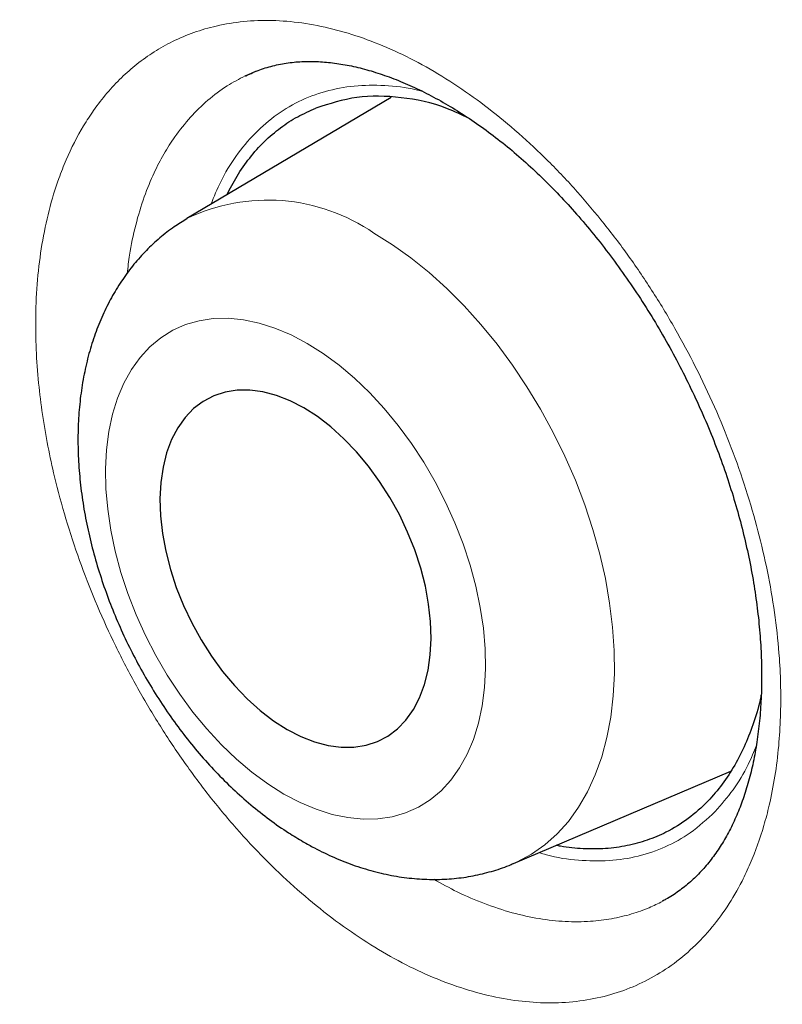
# Model space of a CAD drawing. Header units: millimetres. Extents: x 8 to 869, y 12 to 812.
# Tile 136 of 230: x 710.93 to 713.38, y 385.33 to 388.48. Entities that reach past the tile are written whole.
import ezdxf

# ---------------------------------------------------------------- set-up
doc = ezdxf.new("R2010")
doc.units = ezdxf.units.MM

msp = doc.modelspace()

# ---------------------------------------------------------------- linework, layer by layer
at = {"color": 7, "linetype": 'Continuous', "lineweight": 30}
for p, q in [((711.6567, 388.3036), (711.6586, 388.3046)), ((711.69, 388.318), (711.6568, 388.3033)), ((712.1239, 388.2341), (711.47, 387.8468)), ((712.5156, 385.7811), (713.2118, 386.0773))]:
    msp.add_line(p, q, dxfattribs=at)
at = {"color": 252, "linetype": 'Continuous', "lineweight": 0}
msp.add_line((711.6586, 388.3046), (711.664, 388.3076), dxfattribs=at)
at = {"color": 252, "linetype": 'Continuous', "lineweight": 0, "flags": 128}
for points in [[(712.0688, 387.8002), (712.1284, 387.7631), (712.1875, 387.721), (712.2457, 387.6741), (712.3027, 387.6227), (712.3581, 387.567), (712.4117, 387.5074), (712.4633, 387.4442), (712.5124, 387.3777), (712.559, 387.3082), (712.6026, 387.2362), (712.6431, 387.162), (712.6803, 387.086), (712.714, 387.0086), (712.7439, 386.9302), (712.77, 386.8513), (712.7921, 386.7723), (712.81, 386.6935), (712.8237, 386.6155), (712.8332, 386.5386), (712.8382, 386.4632), (712.8389, 386.3898), (712.8353, 386.3187), (712.8272, 386.2503), (712.8149, 386.185), (712.7983, 386.1231), (712.7775, 386.065), (712.7527, 386.011), (712.724, 385.9612), (712.6915, 385.9162), (712.6554, 385.8759), (712.6159, 385.8408), (712.5732, 385.8109), (712.5276, 385.7864), (712.5154, 385.781)], [(711.7804, 386.0037), (711.8321, 385.9766), (711.8836, 385.9548), (711.9347, 385.9386), (711.9849, 385.9281), (712.0339, 385.9233), (712.0814, 385.9243), (712.1269, 385.9311), (712.1703, 385.9436), (712.2111, 385.9617), (712.249, 385.9854), (712.2839, 386.0143), (712.3154, 386.0484), (712.3433, 386.0874), (712.3674, 386.1309), (712.3876, 386.1787), (712.4036, 386.2305), (712.4155, 386.2859), (712.423, 386.3444), (712.4262, 386.4056), (712.425, 386.4692), (712.4194, 386.5346), (712.4095, 386.6014), (712.3953, 386.669), (712.3769, 386.7371), (712.3546, 386.8051), (712.3283, 386.8725), (712.2984, 386.9389), (712.265, 387.0037), (712.2284, 387.0665), (712.1888, 387.1268), (712.1466, 387.1843), (712.102, 387.2385), (712.0553, 387.2889), (712.0069, 387.3353), (711.9572, 387.3773), (711.9065, 387.4146), (711.8551, 387.4469), (711.8035, 387.4741), (711.7519, 387.4958), (711.7009, 387.512), (711.6506, 387.5225), (711.6016, 387.5273), (711.5541, 387.5263), (711.5086, 387.5195), (711.4652, 387.5071), (711.4244, 387.4889), (711.3865, 387.4653), (711.3516, 387.4363), (711.3201, 387.4023), (711.2922, 387.3633), (711.2681, 387.3197), (711.2479, 387.2719), (711.2319, 387.2201), (711.22, 387.1648), (711.2125, 387.1063), (711.2093, 387.045), (711.2105, 386.9815), (711.2161, 386.9161), (711.2261, 386.8493), (711.2402, 386.7816), (711.2586, 386.7135), (711.281, 386.6456), (711.3072, 386.5781), (711.3371, 386.5118), (711.3705, 386.447), (711.4071, 386.3842), (711.4467, 386.3238), (711.4889, 386.2663), (711.5335, 386.2122), (711.5802, 386.1617), (711.6286, 386.1153), (711.6783, 386.0733), (711.729, 386.036), (711.7804, 386.0037)]]:
    msp.add_lwpolyline(points, dxfattribs=at)
at = {"color": 7, "linetype": 'Continuous', "lineweight": 30, "flags": 128}
msp.add_lwpolyline([(711.7911, 386.2104), (711.8351, 386.1877), (711.8789, 386.1706), (711.9221, 386.1591), (711.9642, 386.1535), (712.0048, 386.1537), (712.0435, 386.1598), (712.0799, 386.1716), (712.1135, 386.1892), (712.1442, 386.2123), (712.1715, 386.2406), (712.1951, 386.2739), (712.2149, 386.3119), (712.2307, 386.354), (712.2421, 386.4), (712.2493, 386.4494), (712.252, 386.5015), (712.2502, 386.556), (712.244, 386.6122), (712.2335, 386.6695), (712.2186, 386.7275), (712.1997, 386.7854), (712.1768, 386.8427), (712.1503, 386.8987), (712.1203, 386.9531), (712.0872, 387.005), (712.0514, 387.0541), (712.0132, 387.0999), (711.9729, 387.1417), (711.9311, 387.1793), (711.8881, 387.2123), (711.8444, 387.2403), (711.8004, 387.2629), (711.7566, 387.2801), (711.7134, 387.2915), (711.6713, 387.2972), (711.6307, 387.297), (711.592, 387.2909), (711.5557, 387.279), (711.522, 387.2614), (711.4913, 387.2384), (711.464, 387.21), (711.4404, 387.1767), (711.4206, 387.1388), (711.4049, 387.0966), (711.3934, 387.0506), (711.3863, 387.0013), (711.3836, 386.9491), (711.3853, 386.8947), (711.3915, 386.8385), (711.4021, 386.7811), (711.4169, 386.7232), (711.4358, 386.6653), (711.4587, 386.608), (711.4853, 386.5519), (711.5152, 386.4976), (711.5483, 386.4456), (711.5841, 386.3965), (711.6224, 386.3508), (711.6626, 386.3089), (711.7044, 386.2713), (711.7474, 386.2383), (711.7911, 386.2104)], dxfattribs=at)
at = {"color": 252, "linetype": 'Continuous', "lineweight": 0}
msp.add_arc((711.7293, 387.3077), 0.5982, 55.4209, 115.7084, dxfattribs=at)
at = {"color": 7, "linetype": 'Continuous', "lineweight": 30}
for points, knots in [([(706.4553, 397.081), (706.4242, 397.0772), (706.3284, 397.0654), (706.17, 397.0401), (705.9799, 397.0056), (705.7917, 396.9656), (705.6054, 396.9206), (705.4216, 396.8706), (705.2406, 396.8157), (705.0626, 396.756), (704.8874, 396.6915), (704.7151, 396.6222), (704.5456, 396.5481), (704.3789, 396.4691), (704.2149, 396.3854), (704.0537, 396.2968), (703.8951, 396.2034), (703.7393, 396.1052), (703.5862, 396.0021), (703.4357, 395.8942), (703.2881, 395.7815), (703.1435, 395.6641), (703.002, 395.5422), (702.8632, 395.4154), (702.7274, 395.2838), (702.5944, 395.1476), (702.4646, 395.0067), (702.338, 394.8613), (702.2146, 394.7115), (702.0947, 394.5574), (701.9782, 394.3992), (701.8654, 394.2369), (701.7562, 394.0708), (701.6508, 393.9008), (701.5491, 393.727), (701.4509, 393.5491), (701.3563, 393.3671), (701.2653, 393.1812), (701.178, 392.9916), (701.0946, 392.7985), (701.015, 392.6021), (700.9392, 392.4019), (700.8669, 392.1977), (700.7982, 391.9893), (700.7332, 391.7773), (700.672, 391.5616), (700.6146, 391.3422), (700.5612, 391.1199), (700.5117, 390.8944), (700.4661, 390.666), (700.4243, 390.4336), (700.3864, 390.1977), (700.3523, 389.9585), (700.3222, 389.7163), (700.296, 389.4713), (700.2738, 389.2238), (700.2556, 388.9742), (700.2415, 388.7228), (700.2314, 388.4697), (700.2253, 388.2154), (700.2232, 387.96), (700.225, 387.702), (700.2308, 387.441), (700.2406, 387.1766), (700.2543, 386.9104), (700.272, 386.6424), (700.2936, 386.3725), (700.3192, 386.1008), (700.3487, 385.8273), (700.3822, 385.5519), (700.4197, 385.2748), (700.4611, 384.9958), (700.5065, 384.7151), (700.5558, 384.4326), (700.609, 384.1489), (700.6659, 383.8646), (700.7265, 383.5803), (700.7907, 383.2958), (700.8585, 383.0111), (700.93, 382.7261), (701.0052, 382.4407), (701.084, 382.1549), (701.1664, 381.8688), (701.2526, 381.5822), (701.3424, 381.2951), (701.4359, 381.0075), (701.5331, 380.7194), (701.634, 380.4308), (701.7385, 380.142), (701.8467, 379.8531), (701.9583, 379.564), (702.0736, 379.2749), (702.1923, 378.9861), (702.3142, 378.6981), (702.4392, 378.4113), (702.5673, 378.1254), (702.6986, 377.8404), (702.8331, 377.5561), (702.9707, 377.2729), (703.1114, 376.9908), (703.2551, 376.7097), (703.4019, 376.4299), (703.5515, 376.1515), (703.7039, 375.8749), (703.859, 375.6), (704.0169, 375.3267), (704.1776, 375.0551), (704.3411, 374.7849), (704.5072, 374.5167), (704.6763, 374.2499), (704.8482, 373.9847), (705.023, 373.7208), (705.2005, 373.4589), (705.3801, 373.1995), (705.5617, 372.943), (705.7459, 372.6884), (705.9326, 372.4359), (706.1217, 372.1855), (706.3125, 371.9384), (706.5049, 371.6946), (706.6991, 371.454), (706.8949, 371.2165), (707.0924, 370.9821), (707.2918, 370.7508), (707.4929, 370.5226), (707.6958, 370.2974), (707.9005, 370.0751), (708.1071, 369.8558), (708.3146, 369.6405), (708.5231, 369.4291), (708.7326, 369.2215), (708.9441, 369.0169), (709.1569, 368.8157), (709.3705, 368.6184), (709.5847, 368.4256), (709.7997, 368.2366), (710.0157, 368.0514), (710.2328, 367.87), (710.4506, 367.6927), (710.669, 367.5195), (710.888, 367.3505), (711.1078, 367.1855), (711.3281, 367.0247), (711.5486, 366.8684), (711.7692, 366.7167), (711.9898, 366.5695), (712.2104, 366.427), (712.431, 366.2891), (712.6378, 366.1637), (712.7709, 366.0865), (712.8305, 366.052)], [0, 0, 0, 0, 0.003251, 0.009996, 0.016751, 0.02352, 0.030304, 0.037081, 0.043821, 0.050538, 0.057237, 0.06392, 0.070591, 0.077254, 0.083912, 0.090569, 0.097227, 0.10389, 0.110562, 0.117245, 0.123946, 0.130627, 0.13732, 0.144033, 0.150764, 0.157509, 0.164266, 0.171031, 0.1778, 0.184571, 0.19134, 0.198102, 0.204856, 0.211598, 0.218324, 0.22507, 0.231825, 0.238584, 0.245341, 0.252087, 0.258816, 0.26554, 0.272318, 0.2791, 0.285891, 0.292693, 0.299509, 0.306343, 0.313116, 0.319925, 0.326758, 0.33361, 0.340475, 0.347347, 0.35422, 0.361086, 0.36794, 0.374775, 0.381587, 0.38837, 0.395118, 0.401829, 0.408655, 0.41547, 0.422284, 0.429096, 0.43591, 0.442726, 0.449547, 0.456374, 0.46321, 0.470056, 0.476914, 0.483786, 0.49067, 0.497532, 0.504369, 0.51119, 0.517998, 0.524796, 0.531588, 0.538376, 0.545163, 0.551952, 0.558747, 0.565549, 0.572362, 0.579189, 0.586025, 0.592856, 0.599706, 0.606568, 0.613432, 0.62029, 0.627129, 0.633956, 0.640797, 0.647633, 0.654466, 0.661298, 0.668133, 0.674974, 0.681805, 0.688627, 0.695443, 0.702257, 0.709072, 0.71589, 0.722719, 0.729533, 0.736378, 0.743242, 0.750112, 0.756973, 0.76381, 0.770636, 0.777528, 0.784399, 0.791252, 0.798089, 0.804914, 0.81173, 0.818541, 0.825349, 0.832157, 0.838968, 0.845785, 0.852611, 0.859453, 0.866205, 0.87299, 0.879793, 0.886602, 0.893399, 0.900168, 0.906911, 0.913692, 0.920462, 0.927224, 0.933981, 0.940736, 0.947492, 0.954253, 0.961002, 0.967735, 0.974455, 0.981166, 0.987872, 0.994574, 1, 1, 1, 1]), ([(707.4584, 395.7343), (707.3456, 395.7321), (707.1062, 395.7274), (706.7496, 395.6955), (706.387, 395.6441), (706.0398, 395.5735), (705.7078, 395.4857), (705.3907, 395.3819), (705.0824, 395.2606), (704.7833, 395.122), (704.4878, 394.9629), (704.1969, 394.7824), (703.9119, 394.5795), (703.6388, 394.3579), (703.3779, 394.118), (703.1295, 393.8601), (702.8985, 393.5897), (702.6844, 393.3083), (702.4865, 393.0175), (702.3008, 392.712), (702.1276, 392.3921), (701.9639, 392.0515), (701.8106, 391.6896), (701.6691, 391.3058), (701.5424, 390.9079), (701.4308, 390.4962), (701.3343, 390.0713), (701.2547, 389.6422), (701.1911, 389.2102), (701.1425, 388.7766), (701.1077, 388.3333), (701.0869, 387.8809), (701.0798, 387.4106), (701.0874, 386.9223), (701.1109, 386.4163), (701.15, 385.9025), (701.2047, 385.3817), (701.2748, 384.8546), (701.3587, 384.3321), (701.4552, 383.8152), (701.5633, 383.3048), (701.6848, 382.7912), (701.8194, 382.2752), (701.9701, 381.7468), (702.1375, 381.2065), (702.3224, 380.6551), (702.5213, 380.1038), (702.7339, 379.5532), (702.96, 379.0041), (703.1946, 378.4678), (703.4366, 377.9446), (703.685, 377.4351), (703.9441, 376.9295), (704.2138, 376.4284), (704.4993, 375.9223), (704.8009, 375.4123), (705.1191, 374.8995), (705.4476, 374.3945), (705.7858, 373.898), (706.1333, 373.4105), (706.4829, 372.942), (706.8336, 372.4923), (707.1844, 372.0612), (707.5418, 371.6405), (707.9054, 371.2306), (708.2822, 370.824), (708.6723, 370.4219), (709.0753, 370.0257), (709.4833, 369.644), (709.8956, 369.277), (710.3117, 368.9254), (710.7231, 368.596), (711.129, 368.2882), (711.5288, 368.0012), (711.9301, 367.7295), (712.3323, 367.4732), (712.7431, 367.2278), (713.1621, 366.9948), (713.5886, 366.7757), (714.014, 366.5753), (714.4376, 366.3938), (714.859, 366.2316), (715.2696, 366.0914), (715.6689, 365.9724), (716.0569, 365.8732), (716.4409, 365.7918), (716.8205, 365.7281), (717.2028, 365.6814), (717.5869, 365.653), (717.972, 365.6442), (718.35, 365.6557), (718.7205, 365.6873), (719.083, 365.7391), (719.4302, 365.8096), (719.7622, 365.8974), (720.0793, 366.0012), (720.3876, 366.1224), (720.6867, 366.2611), (720.9822, 366.4202), (721.2731, 366.6007), (721.5581, 366.8036), (721.8312, 367.0251), (722.0921, 367.2651), (722.3406, 367.523), (722.5713, 367.7937), (722.7798, 368.0655), (722.904, 368.2523), (722.9632, 368.3411)], [0, 0, 0, 0, 0.008735, 0.018528, 0.02832, 0.038112, 0.047345, 0.056578, 0.065811, 0.075044, 0.084277, 0.09407, 0.103862, 0.113655, 0.123447, 0.13324, 0.143032, 0.152265, 0.161498, 0.170731, 0.179964, 0.189197, 0.198989, 0.208782, 0.218574, 0.228367, 0.238159, 0.247952, 0.257185, 0.266418, 0.275651, 0.284883, 0.294116, 0.303909, 0.313701, 0.323494, 0.333286, 0.343079, 0.352871, 0.362104, 0.371337, 0.38057, 0.389803, 0.399036, 0.408828, 0.418621, 0.428413, 0.438206, 0.447998, 0.457791, 0.467024, 0.476257, 0.48549, 0.494723, 0.503956, 0.513748, 0.523541, 0.533333, 0.543125, 0.552918, 0.56271, 0.571943, 0.581176, 0.590409, 0.599642, 0.608875, 0.618668, 0.62846, 0.638253, 0.648045, 0.657838, 0.66763, 0.676863, 0.686096, 0.695329, 0.704562, 0.713795, 0.723587, 0.73338, 0.743172, 0.752965, 0.762757, 0.77255, 0.781783, 0.791016, 0.800248, 0.809481, 0.818714, 0.828507, 0.838299, 0.848092, 0.857884, 0.867677, 0.877469, 0.886702, 0.895935, 0.905168, 0.914401, 0.923634, 0.933426, 0.943219, 0.953011, 0.962804, 0.972596, 0.982389, 0.991622, 1, 1, 1, 1]), ([(707.149, 395.7249), (707.1691, 395.7262), (707.2507, 395.7311), (707.3958, 395.7347), (707.5841, 395.7356), (707.7743, 395.7311), (707.9662, 395.7217), (708.1596, 395.7073), (708.3546, 395.6879), (708.5511, 395.6636), (708.749, 395.6342), (708.9483, 395.5999), (709.1488, 395.5606), (709.3506, 395.5164), (709.5536, 395.4672), (709.7576, 395.4131), (709.9627, 395.3541), (710.1688, 395.2903), (710.3758, 395.2215), (710.5836, 395.148), (710.7922, 395.0696), (711.0014, 394.9864), (711.2113, 394.8984), (711.4218, 394.8057), (711.6328, 394.7082), (711.8441, 394.6061), (712.0559, 394.4993), (712.2679, 394.388), (712.4801, 394.272), (712.6924, 394.1514), (712.9048, 394.0264), (713.1172, 393.8969), (713.3295, 393.7629), (713.5416, 393.6246), (713.7535, 393.482), (713.9651, 393.335), (714.1764, 393.1838), (714.3872, 393.0284), (714.5974, 392.8688), (714.8071, 392.7052), (715.0161, 392.5375), (715.2244, 392.3659), (715.4319, 392.1903), (715.6385, 392.0108), (715.8442, 391.8275), (716.0488, 391.6405), (716.2523, 391.4498), (716.4547, 391.2555), (716.6559, 391.0576), (716.8558, 390.8563), (717.0543, 390.6515), (717.2514, 390.4433), (717.4469, 390.2319), (717.6409, 390.0173), (717.8333, 389.7995), (718.024, 389.5786), (718.2129, 389.3548), (718.4, 389.128), (718.5852, 388.8984), (718.7684, 388.6661), (718.9497, 388.431), (719.1288, 388.1934), (719.3058, 387.9532), (719.4806, 387.7106), (719.6532, 387.4656), (719.8234, 387.2183), (719.9912, 386.9688), (720.1566, 386.7172), (720.3196, 386.4636), (720.4799, 386.2081), (720.6377, 385.9507), (720.7928, 385.6915), (720.9453, 385.4307), (721.0949, 385.1682), (721.2418, 384.9043), (721.3858, 384.6389), (721.5269, 384.3722), (721.665, 384.1043), (721.8001, 383.8352), (721.9322, 383.5651), (722.0612, 383.2941), (722.1871, 383.0221), (722.3098, 382.7494), (722.4292, 382.476), (722.5454, 382.202), (722.6584, 381.9275), (722.7679, 381.6526), (722.8741, 381.3774), (722.9769, 381.102), (723.0763, 380.8265), (723.1722, 380.5509), (723.2646, 380.2754), (723.3534, 380.0001), (723.4387, 379.7249), (723.5204, 379.4502), (723.5984, 379.1759), (723.6728, 378.9021), (723.7436, 378.6289), (723.8106, 378.3565), (723.874, 378.0848), (723.9336, 377.8141), (723.9894, 377.5443), (724.0415, 377.2757), (724.0898, 377.0082), (724.1343, 376.742), (724.1749, 376.4771), (724.2118, 376.2137), (724.2448, 375.9519), (724.2739, 375.6916), (724.2992, 375.4331), (724.3206, 375.1763), (724.3382, 374.9215), (724.3519, 374.6686), (724.3617, 374.4178), (724.3676, 374.1692), (724.3697, 373.9227), (724.3678, 373.6786), (724.3622, 373.4369), (724.3526, 373.1977), (724.3392, 372.961), (724.3219, 372.7269), (724.3008, 372.4955), (724.2758, 372.267), (724.247, 372.0413), (724.2144, 371.8185), (724.178, 371.5988), (724.1378, 371.3821), (724.0938, 371.1686), (724.0461, 370.9583), (723.9947, 370.7513), (723.9395, 370.5477), (723.8806, 370.3475), (723.818, 370.1508), (723.7518, 369.9576), (723.682, 369.768), (723.6085, 369.5821), (723.5315, 369.3999), (723.4509, 369.2215), (723.3667, 369.047), (723.2791, 368.8764), (723.188, 368.7096), (723.0932, 368.5471), (723.0174, 368.4229), (722.972, 368.3543), (722.9606, 368.337)], [0, 0, 0, 0, 0.002338, 0.009485, 0.016627, 0.023764, 0.030898, 0.038028, 0.045154, 0.052277, 0.059397, 0.066515, 0.073629, 0.080742, 0.087852, 0.094961, 0.102068, 0.109174, 0.116279, 0.123383, 0.130486, 0.137588, 0.144689, 0.151791, 0.158892, 0.165992, 0.173093, 0.180194, 0.187294, 0.194395, 0.201496, 0.208597, 0.215698, 0.2228, 0.229902, 0.237004, 0.244107, 0.25121, 0.258313, 0.265417, 0.272521, 0.279626, 0.286731, 0.293836, 0.300942, 0.308049, 0.315155, 0.322262, 0.32937, 0.336478, 0.343586, 0.350694, 0.357803, 0.364912, 0.372022, 0.379132, 0.386242, 0.393352, 0.400463, 0.407573, 0.414685, 0.421796, 0.428907, 0.436019, 0.443131, 0.450243, 0.457355, 0.464467, 0.471579, 0.478691, 0.485804, 0.492916, 0.500028, 0.507141, 0.514253, 0.521366, 0.528478, 0.53559, 0.542703, 0.549815, 0.556927, 0.564039, 0.57115, 0.578262, 0.585373, 0.592484, 0.599595, 0.606706, 0.613817, 0.620927, 0.628037, 0.635147, 0.642256, 0.649365, 0.656474, 0.663582, 0.67069, 0.677798, 0.684905, 0.692012, 0.699118, 0.706224, 0.71333, 0.720435, 0.72754, 0.734644, 0.741748, 0.748851, 0.755954, 0.763057, 0.770159, 0.777261, 0.784362, 0.791463, 0.798564, 0.805664, 0.812764, 0.819864, 0.826963, 0.834063, 0.841162, 0.848262, 0.855361, 0.862461, 0.869561, 0.876661, 0.883762, 0.890863, 0.897966, 0.905069, 0.912173, 0.919279, 0.926387, 0.933496, 0.940607, 0.94772, 0.954836, 0.961954, 0.969076, 0.976201, 0.983329, 0.990461, 0.997598, 1, 1, 1, 1]), ([(706.9222, 395.4773), (706.8942, 395.4738), (706.8051, 395.4629), (706.657, 395.439), (706.478, 395.4058), (706.3013, 395.3674), (706.1269, 395.3239), (705.9548, 395.2755), (705.785, 395.2221), (705.6178, 395.1637), (705.453, 395.1003), (705.2908, 395.0321), (705.1313, 394.959), (704.9743, 394.881), (704.8201, 394.7981), (704.6687, 394.7105), (704.52, 394.6181), (704.3742, 394.5209), (704.2314, 394.4191), (704.0914, 394.3125), (703.9545, 394.2013), (703.8206, 394.0855), (703.6898, 393.9651), (703.5621, 393.8402), (703.4376, 393.7108), (703.3163, 393.5769), (703.1982, 393.4386), (703.0835, 393.2959), (702.9721, 393.1488), (702.864, 392.9975), (702.7594, 392.842), (702.6583, 392.6823), (702.5607, 392.5184), (702.4666, 392.3505), (702.3761, 392.1786), (702.2891, 392.0027), (702.2059, 391.8229), (702.1263, 391.6393), (702.0504, 391.452), (701.9782, 391.2609), (701.9098, 391.0662), (701.8452, 390.868), (701.7844, 390.6663), (701.7274, 390.4612), (701.6743, 390.2527), (701.625, 390.041), (701.5796, 389.8261), (701.5381, 389.6081), (701.5005, 389.3871), (701.4669, 389.1631), (701.4372, 388.9362), (701.4114, 388.7066), (701.3895, 388.4742), (701.3716, 388.2392), (701.3577, 388.0017), (701.3477, 387.7617), (701.3417, 387.5193), (701.3397, 387.2746), (701.3416, 387.0277), (701.3475, 386.7787), (701.3573, 386.5276), (701.3711, 386.2746), (701.3888, 386.0197), (701.4104, 385.763), (701.436, 385.5046), (701.4655, 385.2446), (701.4989, 384.9831), (701.5361, 384.7202), (701.5773, 384.4559), (701.6223, 384.1904), (701.6711, 383.9237), (701.7238, 383.6559), (701.7803, 383.3872), (701.8405, 383.1176), (701.9046, 382.8472), (701.9723, 382.5761), (702.0438, 382.3043), (702.1189, 382.0321), (702.1978, 381.7594), (702.2802, 381.4864), (702.3663, 381.2131), (702.4559, 380.9397), (702.5491, 380.6663), (702.6458, 380.3928), (702.746, 380.1195), (702.8496, 379.8465), (702.9566, 379.5737), (703.067, 379.3013), (703.1808, 379.0295), (703.2978, 378.7582), (703.4181, 378.4876), (703.5415, 378.2178), (703.6682, 377.9489), (703.798, 377.6809), (703.9309, 377.4139), (704.0668, 377.1481), (704.2057, 376.8836), (704.3475, 376.6203), (704.4923, 376.3585), (704.6398, 376.0981), (704.7902, 375.8393), (704.9433, 375.5823), (705.0991, 375.3269), (705.2576, 375.0735), (705.4186, 374.8219), (705.5822, 374.5724), (705.7482, 374.325), (705.9167, 374.0798), (706.0875, 373.8368), (706.2607, 373.5963), (706.436, 373.3581), (706.6136, 373.1225), (706.7933, 372.8894), (706.975, 372.6591), (707.1588, 372.4315), (707.3445, 372.2068), (707.5321, 371.9849), (707.7214, 371.7661), (707.9126, 371.5503), (708.1054, 371.3376), (708.2999, 371.1282), (708.4959, 370.922), (708.6934, 370.7192), (708.8923, 370.5199), (709.0926, 370.324), (709.2942, 370.1316), (709.497, 369.9429), (709.701, 369.7579), (709.906, 369.5767), (710.1121, 369.3992), (710.3191, 369.2256), (710.527, 369.056), (710.7357, 368.8904), (710.9451, 368.7288), (711.1552, 368.5713), (711.3659, 368.418), (711.5772, 368.269), (711.7889, 368.1242), (712.001, 367.9837), (712.2134, 367.8476), (712.426, 367.7159), (712.6001, 367.6117), (712.7033, 367.5518), (712.7355, 367.5331)], [0, 0, 0, 0, 0.0032567, 0.0103694, 0.0174776, 0.0245813, 0.0316807, 0.0387758, 0.0458671, 0.0529547, 0.060039, 0.0671205, 0.0741995, 0.0812767, 0.0883525, 0.0954275, 0.1025023, 0.1095772, 0.1166529, 0.1237298, 0.1308085, 0.1378895, 0.1449733, 0.1520603, 0.1591508, 0.1662452, 0.1733437, 0.1804465, 0.1875536, 0.1946653, 0.2017814, 0.208902, 0.216027, 0.2231563, 0.2302897, 0.237427, 0.244568, 0.2517125, 0.2588604, 0.2660112, 0.2731648, 0.280321, 0.2874794, 0.2946399, 0.3018023, 0.3089662, 0.3161316, 0.3232981, 0.3304657, 0.3376342, 0.3448033, 0.351973, 0.3591432, 0.3663136, 0.3734843, 0.380655, 0.3878258, 0.3949965, 0.4021671, 0.4093375, 0.4165076, 0.4236774, 0.430847, 0.4380162, 0.445185, 0.4523534, 0.4595214, 0.4666891, 0.4738563, 0.481023, 0.4881894, 0.4953553, 0.5025208, 0.5096859, 0.5168506, 0.5240149, 0.5311787, 0.5383423, 0.5455054, 0.5526682, 0.5598306, 0.5669927, 0.5741545, 0.581316, 0.5884773, 0.5956382, 0.6027989, 0.6099594, 0.6171197, 0.6242797, 0.6314396, 0.6385993, 0.6457589, 0.6529183, 0.6600776, 0.6672369, 0.674396, 0.6815551, 0.6887141, 0.6958732, 0.7030322, 0.7101912, 0.7173502, 0.7245093, 0.7316685, 0.7388277, 0.745987, 0.7531464, 0.760306, 0.7674657, 0.7746255, 0.7817856, 0.7889458, 0.7961063, 0.803267, 0.8104279, 0.8175891, 0.8247506, 0.8319124, 0.8390746, 0.846237, 0.8533998, 0.860563, 0.8677265, 0.8748904, 0.8820548, 0.8892195, 0.8963847, 0.9035503, 0.9107163, 0.9178828, 0.9250498, 0.9322172, 0.9393851, 0.9465534, 0.9537221, 0.9608913, 0.968061, 0.975231, 0.9824015, 0.9895723, 0.9967434, 1, 1, 1, 1]), ([(711.6589, 388.3043), (711.6735, 388.3109), (711.703, 388.3242), (711.7503, 388.338), (711.7996, 388.347), (711.8485, 388.3507), (711.8982, 388.3497), (711.9492, 388.3446), (712.0034, 388.3347), (712.0595, 388.3202), (712.1174, 388.301), (712.1766, 388.2772), (712.237, 388.2486), (712.298, 388.2154), (712.3593, 388.1777), (712.4205, 388.1358), (712.4811, 388.0897), (712.5407, 388.0398), (712.5989, 387.9864), (712.6558, 387.9295), (712.7116, 387.869), (712.7664, 387.8047), (712.8201, 387.7366), (712.8723, 387.6652), (712.9226, 387.5908), (712.9707, 387.5137), (713.0165, 387.4344), (713.0594, 387.3534), (713.0994, 387.2712), (713.1362, 387.1881), (713.1695, 387.1046), (713.1994, 387.0212), (713.2256, 386.9381), (713.2484, 386.8553), (713.2677, 386.7727), (713.2835, 386.6906), (713.2958, 386.6092), (713.3045, 386.529), (713.3096, 386.4505), (713.3111, 386.3741), (713.309, 386.3001), (713.3035, 386.2291), (713.2945, 386.1614), (713.2824, 386.0972), (713.2672, 386.0369), (713.2492, 385.9807), (713.2283, 385.9284), (713.2046, 385.8797), (713.1781, 385.8345), (713.1489, 385.7931), (713.117, 385.7553), (713.0824, 385.7214), (713.0447, 385.6917), (713.0146, 385.6714), (712.9962, 385.6626), (712.9922, 385.6606)], [0, 0, 0, 0, 0.021453, 0.043219, 0.064543, 0.085205, 0.10313, 0.12215, 0.141092, 0.16002, 0.178966, 0.19795, 0.216968, 0.235998, 0.255, 0.273933, 0.292758, 0.31144, 0.329953, 0.348176, 0.366576, 0.385175, 0.403951, 0.422878, 0.441921, 0.461044, 0.480206, 0.49936, 0.518462, 0.537478, 0.556381, 0.57515, 0.593769, 0.612309, 0.630966, 0.649704, 0.668507, 0.687353, 0.706221, 0.725074, 0.743888, 0.762637, 0.781304, 0.799881, 0.81837, 0.836788, 0.855145, 0.873811, 0.892771, 0.912083, 0.931808, 0.952011, 0.972742, 0.994004, 1, 1, 1, 1]), ([(712.372, 388.1683), (712.3496, 388.179), (712.2762, 388.214), (712.1547, 388.2383), (712.0111, 388.242), (711.9261, 388.2143), (711.8832, 388.2003)], [0, 0, 0, 0, 0.127244, 0.417138, 0.706047, 1, 1, 1, 1]), ([(711.5978, 387.9224), (711.6083, 387.9429), (711.6301, 387.9854), (711.6704, 388.0422), (711.717, 388.0944), (711.7686, 388.1383), (711.8238, 388.1745), (711.8634, 388.1917), (711.8832, 388.2003)], [0, 0, 0, 0, 0.15607, 0.32424, 0.496067, 0.669157, 0.834579, 1, 1, 1, 1]), ([(711.4699, 387.8463), (711.4562, 387.8379), (711.4258, 387.8193), (711.3823, 387.7851), (711.3392, 387.745), (711.2996, 387.7006), (711.2635, 387.6524), (711.2312, 387.6003), (711.2026, 387.5445), (711.1781, 387.4851), (711.1577, 387.4223), (711.1416, 387.3564), (711.1299, 387.2876), (711.1228, 387.2164), (711.1202, 387.1432), (711.1222, 387.0685), (711.1287, 386.9927), (711.1395, 386.9164), (711.1547, 386.8398), (711.174, 386.7633), (711.1972, 386.6873), (711.2243, 386.6121), (711.2551, 386.538), (711.2894, 386.4653), (711.3272, 386.3942), (711.3682, 386.3252), (711.4123, 386.2584), (711.4593, 386.1941), (711.5092, 386.1327), (711.5617, 386.0744), (711.6168, 386.0196), (711.6742, 385.9684), (711.7339, 385.9214), (711.79, 385.8822), (711.8266, 385.8603), (711.8422, 385.8511)], [0, 0, 0, 0, 0.02266, 0.05017, 0.077765, 0.105555, 0.133649, 0.162138, 0.191099, 0.220578, 0.250588, 0.2811, 0.312051, 0.343347, 0.374881, 0.406553, 0.438272, 0.469969, 0.501612, 0.53319, 0.564703, 0.59616, 0.627578, 0.658976, 0.690377, 0.721801, 0.753267, 0.784799, 0.81642, 0.84815, 0.880002, 0.911983, 0.944086, 0.976286, 1, 1, 1, 1]), ([(713.309, 386.321), (713.3086, 386.3192), (713.3031, 386.2887), (713.2865, 386.2354), (713.259, 386.1618), (713.2251, 386.0951), (713.1852, 386.0341), (713.1359, 385.9759), (713.0762, 385.9232), (713.0104, 385.8825), (712.9444, 385.8545), (712.8797, 385.837), (712.8111, 385.8275), (712.7396, 385.8275), (712.6865, 385.8318), (712.6573, 385.8384), (712.6527, 385.8394)], [0, 0, 0, 0, 0.005269, 0.08513, 0.162186, 0.239776, 0.319054, 0.398915, 0.496268, 0.594708, 0.671763, 0.749354, 0.828632, 0.908493, 0.985548, 1, 1, 1, 1]), ([(711.8422, 385.8511), (711.8541, 385.8443), (711.8873, 385.8257), (711.9428, 385.7992), (712.0085, 385.7734), (712.0747, 385.7535), (712.1408, 385.7394), (712.2061, 385.7314), (712.2704, 385.7293), (712.3331, 385.733), (712.394, 385.7423), (712.4525, 385.7575), (712.4929, 385.7707), (712.513, 385.7802), (712.5152, 385.7812)], [0, 0, 0, 0, 0.056086, 0.155213, 0.253988, 0.351689, 0.447943, 0.54248, 0.635173, 0.726041, 0.815233, 0.902984, 0.989591, 1, 1, 1, 1])]:
    msp.add_open_spline(points, degree=3, knots=knots, dxfattribs=at)
at = {"color": 252, "linetype": 'Continuous', "lineweight": 0}
for points, knots in [([(712.7443, 395.0684), (712.5985, 395.1508), (712.3069, 395.3157), (711.8699, 395.54), (711.434, 395.7473), (710.9983, 395.9363), (710.5634, 396.1069), (710.1296, 396.2589), (709.6992, 396.3914), (709.2774, 396.5029), (708.8646, 396.594), (708.4625, 396.6652), (708.0665, 396.7174), (707.6773, 396.7508), (707.2938, 396.7656), (706.919, 396.7618), (706.5532, 396.7399), (706.1963, 396.7003), (705.8467, 396.6431), (705.5035, 396.568), (705.1672, 396.4749), (704.838, 396.3635), (704.5174, 396.2342), (704.2061, 396.0871), (703.9044, 395.9223), (703.6128, 395.7399), (703.3316, 395.5401), (703.0609, 395.3231), (702.8013, 395.0894), (702.5849, 394.8715), (702.4074, 394.6761), (702.2489, 394.4896), (702.081, 394.2758), (701.9058, 394.0319), (701.7527, 393.7988), (701.6196, 393.5794), (701.4809, 393.3341), (701.3275, 393.0366), (701.1648, 392.6812), (701.0153, 392.3115), (700.8792, 391.9281), (700.7567, 391.5318), (700.6479, 391.123), (700.5529, 390.7019), (700.4717, 390.2691), (700.4046, 389.8254), (700.3561, 389.4095), (700.3224, 389.0248), (700.2978, 388.6373), (700.282, 388.2062), (700.2786, 387.7298), (700.2889, 387.2518), (700.3123, 386.7729), (700.348, 386.294), (700.3959, 385.8137), (700.4555, 385.3326), (700.5264, 384.8513), (700.604, 384.3953), (700.6859, 383.9657), (700.7786, 383.522), (700.8908, 383.0339), (701.0258, 382.5013), (701.172, 381.9734), (701.3287, 381.4508), (701.4951, 380.9341), (701.6715, 380.4217), (701.8575, 379.914), (702.0523, 379.4115), (702.2446, 378.9415), (702.4322, 378.5041), (702.6317, 378.0573), (702.859, 377.5707), (703.1165, 377.0458), (703.3813, 376.5314), (703.6525, 376.0279), (703.9295, 375.5356), (704.213, 375.0527), (704.5026, 374.5795), (704.7975, 374.1164), (705.108, 373.6474), (705.4346, 373.1736), (705.7764, 372.6978), (706.1248, 372.2321), (706.4794, 371.777), (706.8409, 371.3315), (707.2067, 370.8987), (707.5763, 370.479), (707.9491, 370.0726), (708.3272, 369.6773), (708.714, 369.2898), (709.1091, 368.9109), (709.511, 368.5426), (709.9154, 368.189), (710.3218, 367.8502), (710.7309, 367.5256), (711.1398, 367.2175), (711.548, 366.926), (711.9551, 366.6515), (712.363, 366.3911), (712.6351, 366.2309), (712.7712, 366.1508)], [0, 0, 0, 0, 0.011144, 0.022295, 0.033446, 0.044591, 0.055848, 0.067113, 0.078377, 0.089635, 0.100516, 0.111397, 0.122172, 0.132953, 0.143735, 0.15451, 0.16509, 0.175676, 0.186262, 0.196842, 0.207543, 0.218243, 0.228964, 0.239691, 0.250418, 0.261139, 0.271879, 0.282624, 0.293369, 0.304108, 0.310712, 0.317316, 0.326144, 0.334973, 0.343801, 0.35044, 0.357079, 0.367823, 0.378568, 0.389334, 0.400107, 0.41088, 0.421647, 0.432431, 0.443221, 0.454011, 0.464795, 0.472853, 0.480911, 0.491471, 0.502033, 0.512593, 0.52275, 0.532909, 0.543065, 0.552954, 0.562844, 0.572733, 0.58083, 0.588927, 0.599538, 0.610151, 0.620762, 0.630968, 0.641177, 0.651383, 0.661321, 0.671261, 0.681198, 0.689276, 0.697353, 0.707937, 0.718523, 0.729107, 0.739285, 0.749466, 0.759643, 0.769552, 0.779463, 0.789372, 0.800063, 0.810754, 0.821334, 0.83192, 0.842506, 0.853086, 0.863468, 0.873855, 0.884242, 0.894624, 0.905321, 0.916018, 0.926609, 0.937206, 0.947803, 0.958393, 0.968792, 0.979197, 0.989601, 1, 1, 1, 1]), ([(713.0244, 395.4219), (713.1653, 395.3389), (713.4471, 395.1731), (713.8699, 394.9032), (714.2925, 394.6182), (714.7143, 394.3168), (715.1343, 394.0003), (715.5526, 393.6683), (715.9687, 393.3213), (716.3823, 392.9595), (716.7925, 392.5835), (717.198, 392.1943), (717.5982, 391.7925), (717.9932, 391.3782), (718.3829, 390.9511), (718.7658, 390.513), (719.1409, 390.0654), (719.5085, 389.6083), (719.8693, 389.1406), (720.2223, 388.6636), (720.5668, 388.1786), (720.8596, 387.7487), (721.1044, 387.3768), (721.3039, 387.0656), (721.5001, 386.7514), (721.6927, 386.4344), (721.8817, 386.1147), (722.0671, 385.7923), (722.2486, 385.4675), (722.4628, 385.0729), (722.7063, 384.6071), (722.9747, 384.0681), (723.2321, 383.5245), (723.4775, 382.9788), (723.7103, 382.4325), (723.9306, 381.8853), (724.139, 381.3361), (724.3347, 380.7865), (724.5174, 380.2375), (724.6872, 379.6884), (724.8441, 379.1387), (724.9879, 378.5887), (725.1182, 378.0403), (725.2342, 377.496), (725.336, 376.9573), (725.4237, 376.4239), (725.4975, 375.8947), (725.5571, 375.3711), (725.6024, 374.8543), (725.6334, 374.3451), (725.65, 373.8434), (725.6523, 373.349), (725.64, 372.8623), (725.6132, 372.3839), (725.572, 371.9149), (725.5165, 371.4552), (725.4466, 371.0054), (725.3623, 370.5659), (725.2638, 370.1376), (725.1613, 369.7586), (725.059, 369.4259), (724.9603, 369.1365), (724.8542, 368.8539), (724.7414, 368.5806), (724.6223, 368.3167), (724.4971, 368.062), (724.3649, 367.8147), (724.2271, 367.5771), (724.0841, 367.3492), (723.9363, 367.1309), (723.7821, 366.92), (723.6225, 366.7174), (723.4576, 366.5232), (723.2841, 366.3339), (723.1014, 366.1491), (722.9084, 365.9702), (722.7543, 365.8358), (722.6624, 365.7641), (722.6391, 365.746)], [0, 0, 0, 0, 0.014693, 0.029387, 0.044147, 0.058908, 0.073676, 0.088445, 0.10328, 0.118116, 0.132974, 0.147849, 0.162653, 0.177456, 0.192329, 0.207201, 0.221929, 0.236657, 0.251451, 0.266246, 0.280965, 0.2957, 0.304803, 0.313905, 0.323023, 0.332141, 0.341276, 0.35041, 0.359561, 0.368711, 0.383542, 0.398373, 0.413271, 0.428169, 0.442921, 0.457674, 0.472492, 0.48731, 0.502054, 0.516814, 0.531698, 0.546582, 0.561535, 0.576488, 0.591295, 0.606103, 0.620977, 0.635851, 0.650649, 0.665464, 0.680254, 0.695044, 0.709901, 0.724759, 0.739625, 0.754491, 0.769424, 0.784358, 0.799314, 0.814286, 0.825216, 0.836145, 0.847102, 0.858058, 0.868767, 0.879476, 0.890211, 0.900946, 0.911378, 0.92181, 0.932265, 0.94272, 0.953054, 0.963394, 0.974344, 0.985295, 0.996272, 1, 1, 1, 1]), ([(712.7712, 366.1508), (712.9117, 366.0714), (713.193, 365.9123), (713.6149, 365.6953), (714.0365, 365.4944), (714.4577, 365.311), (714.8774, 365.1454), (715.2958, 364.9975), (715.7118, 364.8679), (716.0875, 364.7667), (716.423, 364.6889), (716.7192, 364.6296), (717.0132, 364.5803), (717.3024, 364.5413), (717.5866, 364.5125), (717.8659, 364.4937), (718.1423, 364.4845), (718.413, 364.485), (718.6779, 364.4948), (718.9371, 364.5135), (719.1929, 364.5414), (719.4443, 364.5782), (719.6911, 364.6237), (719.9373, 364.6788), (720.1836, 364.7441), (720.4297, 364.8203), (720.6713, 364.9061), (720.9064, 365.001), (721.1348, 365.1045), (721.3567, 365.2165), (721.5736, 365.3376), (721.7834, 365.4668), (721.986, 365.6035), (722.1816, 365.7473), (722.3721, 365.8996), (722.5565, 366.0596), (722.7349, 366.227), (722.9104, 366.405), (723.0832, 366.5944), (723.2529, 366.7959), (723.4163, 367.006), (723.5722, 367.223), (723.7204, 367.4463), (723.8611, 367.6759), (723.9954, 367.9132), (724.122, 368.156), (724.2407, 368.4037), (724.3519, 368.6561), (724.4566, 368.9155), (724.5544, 369.1806), (724.6453, 369.4511), (724.7308, 369.7319), (724.8109, 370.0241), (724.8852, 370.3283), (724.9521, 370.639), (725.0112, 370.9538), (725.0625, 371.2718), (725.1063, 371.5932), (725.1429, 371.9202), (725.1719, 372.2494), (725.1935, 372.5804), (725.208, 372.9129), (725.2155, 373.25), (725.2159, 373.5902), (725.2093, 373.9332), (725.1938, 374.3295), (725.1656, 374.7824), (725.1199, 375.2945), (725.0599, 375.8134), (724.986, 376.337), (724.8985, 376.8638), (724.7974, 377.3939), (724.6825, 377.9286), (724.5541, 378.4663), (724.4123, 379.0058), (724.2573, 379.5467), (724.0889, 380.0893), (723.9072, 380.6336), (723.7125, 381.1787), (723.5055, 381.7224), (723.2871, 382.263), (723.0573, 382.8009), (722.8155, 383.3373), (722.5624, 383.8705), (722.2987, 384.3994), (722.0408, 384.8923), (721.7907, 385.3503), (721.5505, 385.7737), (721.3029, 386.1943), (721.0482, 386.6115), (720.7864, 387.0251), (720.4994, 387.4628), (720.1859, 387.9228), (719.844, 388.4039), (719.4936, 388.8771), (719.1361, 389.34), (718.7726, 389.7917), (718.4029, 390.2324), (718.0262, 390.6629), (717.6436, 391.082), (717.2559, 391.4887), (716.8629, 391.8831), (716.4644, 392.2656), (716.0605, 392.636), (715.6522, 392.9934), (715.2413, 393.3361), (714.829, 393.6635), (714.415, 393.9756), (713.9986, 394.2733), (713.5808, 394.5552), (713.1625, 394.8222), (712.8838, 394.9863), (712.7443, 395.0684)], [0, 0, 0, 0, 0.010745, 0.021504, 0.03231, 0.043116, 0.053975, 0.064833, 0.075738, 0.086656, 0.094606, 0.102556, 0.110526, 0.118497, 0.126288, 0.134079, 0.141889, 0.149699, 0.15729, 0.16488, 0.172488, 0.180095, 0.187615, 0.19514, 0.203057, 0.210974, 0.218911, 0.226847, 0.234603, 0.24236, 0.250135, 0.25791, 0.265465, 0.273021, 0.280593, 0.288165, 0.29565, 0.303139, 0.311042, 0.318946, 0.326868, 0.334791, 0.342534, 0.350277, 0.358038, 0.365799, 0.373342, 0.380884, 0.388443, 0.396002, 0.403475, 0.410951, 0.418841, 0.426732, 0.434641, 0.442551, 0.450281, 0.458011, 0.46576, 0.473508, 0.481037, 0.488567, 0.496113, 0.503659, 0.511119, 0.518582, 0.529349, 0.540116, 0.550932, 0.561749, 0.572459, 0.583169, 0.593928, 0.604686, 0.615391, 0.626108, 0.636837, 0.647566, 0.658344, 0.669122, 0.679795, 0.690467, 0.701188, 0.711908, 0.722575, 0.733253, 0.742024, 0.750797, 0.759569, 0.768402, 0.777236, 0.786069, 0.796781, 0.807492, 0.818252, 0.829011, 0.839666, 0.85032, 0.861023, 0.871725, 0.882375, 0.893036, 0.903747, 0.914457, 0.925217, 0.935977, 0.946631, 0.957285, 0.967988, 0.97869, 0.989339, 1, 1, 1, 1]), ([(711.1712, 388.1934), (711.1852, 388.2121), (711.213, 388.2494), (711.2594, 388.2984), (711.3098, 388.3427), (711.3644, 388.3816), (711.4252, 388.4158), (711.4917, 388.4438), (711.5674, 388.4659), (711.6509, 388.4795), (711.7425, 388.4828), (711.838, 388.475), (711.936, 388.4558), (712.0353, 388.4257), (712.1351, 388.3852), (712.2363, 388.3337), (712.3368, 388.2721), (712.4361, 388.2008), (712.5329, 388.1209), (712.6282, 388.0316), (712.7199, 387.9345), (712.8077, 387.8301), (712.8905, 387.72), (712.9692, 387.6029), (713.0419, 387.4812), (713.1083, 387.3557), (713.1679, 387.2277), (713.221, 387.096), (713.2666, 386.9632), (713.3042, 386.8306), (713.3338, 386.6991), (713.3554, 386.5679), (713.3675, 386.4498), (713.3723, 386.3438), (713.3717, 386.2502), (713.3658, 386.1549), (713.354, 386.0602), (713.3375, 385.9755), (713.3126, 385.8809), (713.2835, 385.7996), (713.2431, 385.7136), (713.201, 385.6413), (713.1457, 385.5673), (713.0829, 385.5022), (713.0137, 385.4472), (712.9388, 385.4029), (712.859, 385.3693), (712.7736, 385.3464), (712.6839, 385.3347), (712.591, 385.3342), (712.4956, 385.3448), (712.397, 385.3666), (712.2971, 385.3994), (712.1965, 385.443), (712.0964, 385.4965), (711.9958, 385.5607), (711.8969, 385.6343), (711.8002, 385.7169), (711.7066, 385.8073), (711.6155, 385.9065), (711.5286, 386.0127), (711.4464, 386.1252), (711.3699, 386.2424), (711.2984, 386.3655), (711.2334, 386.4923), (711.1753, 386.6217), (711.1245, 386.7524), (711.0808, 386.8854), (711.0479, 387.0075), (711.0237, 387.1191), (711.0065, 387.2193), (710.9937, 387.323), (710.9862, 387.4279), (710.9846, 387.539), (710.9902, 387.6518), (711.0044, 387.7655), (711.0272, 387.8741), (711.0544, 387.9634), (711.0905, 388.0548), (711.1274, 388.1282), (711.1603, 388.177), (711.1712, 388.1934)], [0, 0, 0, 0, 0.010096, 0.020191, 0.030121, 0.040562, 0.051003, 0.062447, 0.07389, 0.087169, 0.100448, 0.113917, 0.127583, 0.140828, 0.154165, 0.16761, 0.181276, 0.194521, 0.207912, 0.221303, 0.234968, 0.248213, 0.261605, 0.274996, 0.288661, 0.301906, 0.315244, 0.328689, 0.342354, 0.355633, 0.368913, 0.382382, 0.396047, 0.405976, 0.416418, 0.426859, 0.438302, 0.449746, 0.458086, 0.474838, 0.483254, 0.496533, 0.509813, 0.523282, 0.536947, 0.550226, 0.563505, 0.576974, 0.59064, 0.603885, 0.617223, 0.630667, 0.644333, 0.657578, 0.670969, 0.68436, 0.698026, 0.711274, 0.724614, 0.738053, 0.751718, 0.764963, 0.778355, 0.791746, 0.805411, 0.818703, 0.831994, 0.845439, 0.859104, 0.869033, 0.879475, 0.889916, 0.901359, 0.912803, 0.926082, 0.939361, 0.95283, 0.966495, 0.974835, 0.991585, 1, 1, 1, 1]), ([(711.2788, 387.6714), (711.281, 387.6911), (711.287, 387.7447), (711.305, 387.8269), (711.3314, 387.915), (711.3624, 387.9902), (711.3954, 388.0539), (711.4337, 388.114), (711.4801, 388.1725), (711.5362, 388.227), (711.5948, 388.2717), (711.6371, 388.2935), (711.6567, 388.3036)], [0, 0, 0, 0, 0.065217, 0.177356, 0.29113, 0.395185, 0.482661, 0.570136, 0.680696, 0.791256, 0.903395, 1, 1, 1, 1]), ([(712.2254, 388.2533), (712.2228, 388.2541), (712.1854, 388.2656), (712.1153, 388.2735), (712.0169, 388.275), (711.9239, 388.2593), (711.837, 388.2287), (711.7577, 388.1825), (711.6866, 388.1221), (711.6263, 388.0493), (711.5792, 387.9727), (711.5568, 387.917), (711.5469, 387.8923)], [0, 0, 0, 0, 0.008517, 0.122659, 0.236801, 0.351307, 0.465449, 0.579591, 0.694097, 0.808239, 0.915214, 1, 1, 1, 1]), ([(713.1617, 385.9476), (713.1814, 385.9701), (713.2206, 386.0152), (713.2646, 386.087), (713.2853, 386.139), (713.2936, 386.1599)], [0, 0, 0, 0, 0.374483, 0.748967, 1, 1, 1, 1]), ([(712.5981, 385.8162), (712.6058, 385.8137), (712.6485, 385.8), (712.7239, 385.7902), (712.8226, 385.7876), (712.916, 385.8023), (713.0031, 385.8323), (713.0871, 385.8783), (713.1359, 385.9236), (713.1617, 385.9476)], [0, 0, 0, 0, 0.034679, 0.192516, 0.349852, 0.507188, 0.665025, 0.822361, 1, 1, 1, 1]), ([(712.9925, 385.6599), (712.9786, 385.6529), (712.9471, 385.6369), (712.8927, 385.6181), (712.8301, 385.6031), (712.7593, 385.5945), (712.682, 385.594), (712.5982, 385.6032), (712.5116, 385.6222), (712.4237, 385.6511), (712.3396, 385.6867), (712.2854, 385.7167), (712.2603, 385.7306)], [0, 0, 0, 0, 0.068356, 0.155465, 0.250933, 0.3464, 0.457286, 0.568172, 0.680339, 0.794344, 0.904744, 1, 1, 1, 1])]:
    msp.add_open_spline(points, degree=3, knots=knots, dxfattribs=at)

doc.saveas('drawing.dxf')
